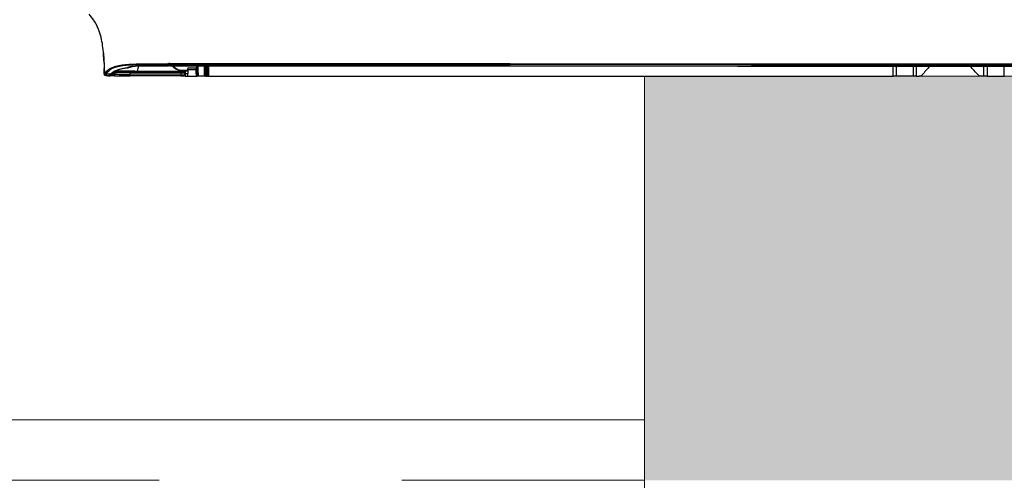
# Model space of a CAD drawing. Header units: millimetres. Extents: x 922208 to 1069538, y -182208 to -99877.
# Tile 127 of 256: x 986728 to 987214, y -172535 to -172307. Entities that reach past the tile are written whole.
import ezdxf

# ---------------------------------------------------------------- set-up
doc = ezdxf.new("R2010")
doc.units = ezdxf.units.MM
doc.header["$MEASUREMENT"] = 0
doc.linetypes.add('HIDDEN', pattern=[20, 10, -10])
doc.linetypes.add('Przerywana', pattern=[240, 120, -120])
doc.layers.add('IS_KLIM_urządzenia', color=3, linetype='Continuous')
for name, color, linetype, lineweight in [('IS_POWRÓT', 5, 'HIDDEN', 30), ('Nowe_220-A Ściany_Nr_pióra__19', 255, 'Continuous', 0), ('Nowe_220-A Ściany_Nr_pióra__27', 7, 'Continuous', 25), ('Nowe_220-A Ściany_Nr_pióra__3', 7, 'Continuous', 13), ('Nowe_220-A Ściany_Nr_pióra__7', 7, 'Continuous', 13)]:
    doc.layers.add(name, color=color, linetype=linetype, lineweight=lineweight)
doc.styles.add('STYL_AUTOMATYCZNY_1', font='arial.ttf')

# ---------------------------------------------------------------- blocks, each defined once
blk = doc.blocks.new('parter01')
at = {"layer": 'Nowe_220-A Ściany_Nr_pióra__19', "linetype": 'Continuous', "lineweight": 0}
blk.add_hatch(color=255, dxfattribs=at).paths.add_polyline_path([(987036.55073, -112650.02068), (987036.55073, -112850.02068), (987436.55073, -112850.02068), (987436.55073, -112650.02068)])
at = {"layer": 'Nowe_220-A Ściany_Nr_pióra__27', "color": 7, "linetype": 'Continuous', "lineweight": 0}
blk.add_line((987036.55073, -113080.02068), (987036.55073, -112850.02068), dxfattribs=at)
blk.add_line((987036.55073, -113080.02068), (987036.55073, -112850.02068), dxfattribs=at)
for points in [[(987036.55073, -112650.02068), (987036.55073, -112850.02068)], [(987436.55073, -112650.02068), (987036.55073, -112650.02068)]]:
    blk.add_lwpolyline(points, dxfattribs=at)
at = {"layer": 'Nowe_220-A Ściany_Nr_pióra__3', "color": 7, "linetype": 'Continuous', "lineweight": 0}
for p, q in [((987036.55073, -112820.02068), (985936.55073, -112820.02068)), ((987036.55073, -112850.02068), (987036.55073, -112820.02068))]:
    blk.add_line(p, q, dxfattribs=at)
at = {"layer": 'Nowe_220-A Ściany_Nr_pióra__3', "color": 7, "linetype": 'Przerywana', "lineweight": 0}
blk.add_line((987036.55073, -112850.02068), (985936.55073, -112850.02068), dxfattribs=at)
at = {"layer": 'Nowe_220-A Ściany_Nr_pióra__7', "color": 7, "linetype": 'Continuous', "lineweight": 0, "insert": (986272.05573, -112809.08834), "char_height": 125, "attachment_point": 7, "style": 'STYL_AUTOMATYCZNY_1'}
blk.add_mtext('\\A1;{\\pql;\\pt0;\\fArial|b0|i0|c238|p0;\\W1.000000;hp 85\\fArial|b0|i0|c238|p0;\\W1.000000;\\A1{\\H.66x;\\S^  ;}\\fArial|b0|i0|c238|p0;\\W1.000000;\\fArial|b0|i0|c238|p0;\\W1.000000;}', dxfattribs=at)
blk = doc.blocks.new('G$CFEA986A8')
at = {"layer": 'IS_KLIM_urządzenia', "linetype": 'Continuous'}
for p, q in [((508.86, 201.26), (508.86, 196.29)), ((517.34, 201.26), (508.86, 201.26)), ((553.81, 201.26), (562.34, 201.26)), ((562.34, 196.29), (562.34, 201.26)), ((562.34, 201.26), (563.89, 201.26)), ((563.89, 201.26), (563.89, 196.29)), ((902.57, 201.14), (563.89, 201.26)), ((902.37, 200.15), (902.37, 200.94)), ((902.37, 196.17), (902.37, 200.15)), ((902.57, 201.14), (902.77, 201.14)), ((902.57, 201.14), (902.57, 200.15)), ((902.57, 200.15), (902.57, 196.17)), ((902.77, 200.15), (902.57, 200.15)), ((903.79, 201.14), (902.77, 201.14)), ((902.77, 200.15), (902.77, 201.14)), ((902.78, 196.17), (902.77, 200.15)), ((902.97, 200.94), (902.97, 200.15)), ((902.97, 200.15), (902.98, 196.17)), ((908.45, 201.14), (907.89, 201.14)), ((908.01, 200.14), (908.41, 200.14)), ((912.52, 201.14), (908.47, 201.14)), ((912.52, 201.14), (912.37, 198.14)), ((912.55, 201.14), (912.52, 201.14)), ((913.83, 201.14), (912.55, 201.14)), ((912.56, 198.77), (912.59, 200.14)), ((912.59, 200.14), (913.83, 200.14)), ((913.83, 199.19), (913.83, 200.14)), ((914.13, 200.84), (914.13, 199.99)), ((914.13, 199.99), (914.13, 199.04)), ((772.5, 196.17), (772.5, 196.12)), ((772.5, 195.46), (772.5, 196.12)), ((772.5, 195.01), (772.5, 195.46)), ((921.53, 196.12), (921.53, 196.17)), ((921.53, 195.01), (921.53, 195.46))]:
    blk.add_line(p, q, dxfattribs=at)
at = {"layer": 'IS_KLIM_urządzenia', "linetype": 'Continuous', "extrusion": (0, 0, -1)}
for centre, radius, start, end in [((-902.57, 200.94), 0.2, 0.06, 90), ((-902.77, 200.94), 0.2, 90, 179.94), ((-913.83, 200.84), 0.3, 90, 180), ((-949.35, 200.44), 0.5, 357.7297, 89), ((-914.63, 199.19), 0.8, 328.4419, 0), ((-914.63, 199.04), 0.5, 328.4419, 360), ((-949.38, 199.62), 0.5, 270.2, 357.9509)]:
    blk.add_arc(centre, radius, start, end, dxfattribs=at)
at = {"layer": 'IS_KLIM_urządzenia', "linetype": 'Continuous', "extrusion": (1.60164e-27, -6.12303e-17, -1)}
blk.add_arc((-921.53, 195.67), 0.5, 90, 180, dxfattribs=at)
at = {"layer": 'IS_KLIM_urządzenia', "linetype": 'Continuous'}
blk.add_arc((922.53, 195.67), 0.5, 90, 180, dxfattribs=at)
at = {"layer": 'IS_KLIM_urządzenia', "linetype": 'Continuous', "extrusion": (1.00954e-06, -2.82004e-16, 1)}
blk.add_arc((953.43, 198.1, 0), 0.5, 336.3033, 1.7827, dxfattribs=at)
at = {"layer": 'IS_KLIM_urządzenia', "linetype": 'Continuous'}
for centre, major_axis, ratio, start_param, end_param in [((902.57, 200.15), (-0.2, 0), 0.005236, 4.712394, 6.283185), ((902.77, 200.15), (-0.2, 0), 0.005236, 3.141593, 4.712397), ((907.89, 200.64), (0, -0.5), 0.996195, 3.141593, 4.711612), ((908.01, 199.89), (-0.499, -0.025), 0.499537, 4.687551, 6.182407), ((913.83, 199.99), (-0.3, 0), 0.500503, 3.141593, 4.742589), ((914.63, 199.71), (0.5, 0), 0.97477, 3.141593, 4.707041), ((914.65, 199.74), (-0.002, -0.5), 0.988846, 4.715581, 6.283185), ((916.08, 199.73), (-0.002, -0.5), 0.034879, 4.710765, 6.283185), ((916.08, 200.61), (0, -0.5), 0.034873, 3.089201, 4.710644), ((941.09, 200.61), (0, -0.5), 0.034873, 3.089633, 4.710644), ((941.13, 200.61), (0, 0.5), 0.034873, 6.231234, 7.852245), ((941.17, 199.65), (-0.002, -0.5), 0.034879, 4.710765, 6.283185), ((949.95, 200.45), (0.009, -0.5), 0.86661, 3.141593, 4.730312), ((950.87, 199.75), (-0.375, 0.331), 0.874767, 5.323694, 7.085331), ((951.12, 200.47), (0.009, -0.5), 0.866632, 3.141593, 4.730968), ((951.61, 200.49), (-0.144, 0.479), 0.997743, 5.938151, 6.276421), ((952.71, 199.67), (-0.457, 0.203), 0.909388, 3.595277, 5.050644), ((953.13, 200.41), (0.026, 0.499), 0.9983, 4.780824, 6.283185), ((908.08, 198.46), (-0.499, -0.025), 0.499537, 4.687551, 6.182407), ((908.08, 198.21), (-0.5, 0), 0.001724, 4.74727, 6.195919), ((913.83, 199.04), (-0.3, 0), 0.500503, 3.141593, 4.742589), ((913.95, 198.62), (-0.256, -0.157), 0.454954, 3.141593, 4.474043), ((914.63, 198.74), (0.5, 0), 0.003693, 3.75529, 4.703662), ((914.41, 198.27), (0.084, 0.288), 0.033955, 0, 1.578937), ((914.63, 198.24), (0, -0.3), 0.034873, 3.141593, 4.710644), ((915.73, 198.24), (0, -0.3), 0.034873, 3.141593, 4.710644), ((921.53, 195.67), (-0.5, 0), 0.894842, 3.141593, 4.712389), ((921.53, 195.01), (-0.5, 0), 0.894842, 3.141593, 4.712389), ((921.53, 195.01), (-0.5, 0), 0.001524, 1.570796, 3.141593), ((922.53, 195.67), (0.5, 0), 0.910452, 1.566816, 3.141593), ((922.53, 195.11), (0.5, 0), 0.910238, 1.566572, 3.141593), ((922.53, 195.11), (0.5, 0), 0.001837, 3.141593, 4.717362), ((922.53, 195.67), (0, 0.5), 0.009623, 5.856747, 6.283185), ((922.53, 195.11), (0.001, 0.5), 0.004977, 4.710563, 5.856245), ((937.19, 195.67), (0, 0.5), 0.010876, 5.85437, 6.283185), ((942.41, 196.53), (0.154, -0.476), 0.571177, 2.610999, 3.141593), ((942.41, 196.53), (-0.055, 0.497), 0.256635, 5.838948, 6.28321), ((946.76, 198.64), (0.002, 0.49), 0.738248, 4.644813, 6.283185), ((949.98, 199.62), (-0.002, -0.5), 0.86639, 4.745476, 5.27577)]:
    blk.add_ellipse(centre, major_axis=major_axis, ratio=ratio, start_param=start_param, end_param=end_param, dxfattribs=at)
at = {"layer": 'IS_KLIM_urządzenia', "linetype": 'Continuous', "extrusion": (0, 0, -1)}
for centre, major_axis, ratio, start_param, end_param in [((912.44, 199.14), (-0.11, -2), 0.052397, 3.13883, 4.18571), ((913.83, 199.14), (0, -2), 0.005231, 2.094713, 3.141593)]:
    blk.add_ellipse(centre, major_axis=major_axis, ratio=ratio, start_param=start_param, end_param=end_param, dxfattribs=at)
at = {"layer": 'IS_KLIM_urządzenia', "linetype": 'Continuous'}
for points, degree in [([(517.34, 196.29), (517.34, 197.95), (517.34, 199.6), (517.34, 201.26)], 3), ([(517.34, 201.26), (517.88, 201.26), (518.41, 201.26), (518.95, 201.26)], 3), ([(518.95, 201.26), (518.95, 199.6), (518.95, 197.95), (518.95, 196.29)], 3), ([(521.74, 200.61), (523.05, 199.17), (524.37, 197.73), (525.69, 196.29)], 3), ([(552.42, 196.29), (552.42, 197.95), (552.42, 199.6), (552.42, 201.26)], 3), ([(552.42, 201.26), (552.88, 201.26), (553.35, 201.26), (553.81, 201.26)], 3), ([(553.81, 201.26), (553.81, 199.6), (553.81, 197.95), (553.81, 196.29)], 3), ([(903.79, 201.14), (903.95, 201.14), (904.1, 201.14), (904.26, 201.14)], 3), ([(903.79, 196.17), (903.79, 197.83), (903.79, 199.49), (903.79, 201.14)], 3), ([(904.26, 201.14), (904.26, 199.49), (904.26, 197.83), (904.26, 196.17)], 3), ([(907.4, 200.64), (907.39, 200.64), (907.39, 200.64), (907.39, 200.64)], 3), ([(907.39, 200.64), (907.39, 199.15), (907.39, 197.66), (907.39, 196.17)], 3), ([(907.88, 201.14), (907.89, 201.14), (907.89, 201.14), (907.89, 201.14)], 3), ([(908.41, 200.14), (908.42, 199.66), (908.43, 199.17), (908.44, 198.69)], 3), ([(908.47, 201.14), (908.46, 201.14), (908.45, 201.14), (908.45, 201.14)], 3), ([(908.62, 198.14), (908.57, 199.14), (908.52, 200.14), (908.47, 201.14)], 3), ([(914.13, 200.54), (914.13, 200.36), (914.13, 200.17), (914.13, 199.99)], 3), ([(916.07, 199.74), (916.07, 200.03), (916.07, 200.32), (916.07, 200.62)], 3), ([(916.08, 201.11), (924.42, 201.11), (932.75, 201.11), (941.09, 201.11)], 3), ([(941.07, 200.62), (941.08, 200.62), (941.1, 200.62), (941.11, 200.62)], 3), ([(950.89, 200.21), (949.55, 198.7), (946.42, 197.44), (942.41, 196.99)], 3), ([(948.85, 200.42), (948.86, 200.19), (948.87, 199.97), (948.87, 199.74)], 3), ([(951.64, 200.99), (951.56, 200.97), (951.29, 200.69), (950.89, 200.21)], 3), ([(951.53, 200.98), (951.42, 200.97), (951.28, 200.97), (951.11, 200.97)], 3), ([(951.65, 200.98), (951.47, 200.97)], 1), ([(951.65, 200.99), (951.65, 200.99), (951.64, 200.99), (951.64, 200.99)], 3), ([(951.87, 200.98), (951.87, 200.98), (951.87, 200.98), (951.87, 200.98)], 3), ([(951.88, 200.98), (952.37, 200.96), (952.87, 200.93), (953.37, 200.9)], 3), ([(952.73, 200.13), (952.95, 200.65), (953.08, 200.92), (953.16, 200.91)], 3), ([(953.63, 200.42), (953.55, 200.42), (953.42, 200.17), (953.2, 199.67)], 3), ([(953.38, 200.9), (953.63, 200.89), (953.84, 200.67), (953.85, 200.42)], 3), ([(953.78, 200.42), (953.74, 200.42), (953.73, 200.42), (953.63, 200.42)], 3), ([(448.64, 196.29), (505.06, 196.29), (561.48, 196.29), (772.5, 196.17)], 3), ([(772.5, 196.12), (561.48, 196.24), (505.06, 196.24), (448.64, 196.24)], 3), ([(772.5, 195.01), (561.48, 195.13), (505.06, 195.13), (448.64, 195.13)], 3), ([(772.5, 196.17), (822.17, 196.17), (871.85, 196.17), (921.53, 196.17)], 3), ([(907.58, 196.17), (907.58, 196.85), (907.59, 197.53), (907.59, 198.21)], 3), ([(908.07, 198.21), (908.07, 197.53), (908.07, 196.85), (908.07, 196.17)], 3), ([(908.46, 198.19), (908.33, 198.19), (908.2, 198.2), (908.07, 198.21)], 3), ([(908.08, 198.71), (908.2, 198.7), (908.32, 198.69), (908.44, 198.69)], 3), ([(914.4, 198.27), (913.78, 198.27), (913.16, 198.27), (912.54, 198.27)], 3), ([(912.56, 198.77), (913.02, 198.77), (913.48, 198.77), (913.94, 198.77)], 3), ([(914.13, 198.74), (914.13, 198.82), (914.13, 198.91), (914.13, 198.98)], 3), ([(914.62, 198.24), (914.55, 198.24), (914.47, 198.25), (914.4, 198.27)], 3), ([(914.49, 198.56), (914.54, 198.54), (914.59, 198.54), (914.63, 198.54)], 3), ([(914.65, 199.24), (914.64, 199.24), (914.63, 199.24), (914.63, 199.23)], 3), ([(922.03, 195.11), (922.03, 195.29), (922.03, 195.48), (922.03, 195.67)], 3), ([(922.03, 195.1), (922.03, 195.07), (922.03, 195.04), (922.03, 195.01)], 3), ([(922.53, 195.56), (924.95, 195.55), (927.37, 195.55), (929.79, 195.53)], 3), ([(929.79, 195.08), (927.37, 195.09), (924.95, 195.1), (922.53, 195.1)], 3), ([(929.79, 195.53), (929.79, 195.45), (929.79, 195.27), (929.79, 195.08)], 3), ([(929.79, 195.53), (930.21, 195.53), (930.63, 195.53), (931.05, 195.53)], 3), ([(931.05, 195.07), (931.04, 195.07), (931.03, 195.07), (931.02, 195.07)], 3), ([(936.94, 196.3), (937.09, 197.09), (937.3, 197.88), (937.59, 198.66)], 3), ([(942.26, 197.01), (940.8, 196.54), (939.06, 196.17), (937.19, 196.17)], 3), ([(937.19, 196.13), (939.13, 196.13), (940.91, 196.5), (942.41, 196.99)], 3), ([(937.59, 198.66), (937.59, 198.66), (937.59, 198.66), (937.59, 198.66)], 3), ([(942.26, 197.01), (941.32, 196.71), (940.35, 196.47), (939.34, 196.33)], 3), ([(947, 198.6), (946.98, 198.42), (946.96, 198.23), (946.95, 198.04)], 3), ([(947.09, 198.59), (947.05, 198.6), (947.01, 198.6), (946.96, 198.61)], 3), ([(948.88, 199.6), (948.88, 199.6), (949.11, 199.6), (949.55, 199.6)], 3), ([(949.55, 199.6), (949.68, 199.6), (949.82, 199.6), (949.95, 199.6)], 3), ([(953.9, 198.93), (953.92, 198.4), (953.94, 197.87), (953.95, 197.34)], 3), ([(954.08, 193.57), (954.03, 194.82), (953.99, 196.07), (953.96, 197.32)], 3), ([(954.08, 193.57), (954.08, 193.49), (954.09, 193.42), (954.09, 193.34)], 3), ([(957.65, 175.95), (957.61, 176.03), (957.57, 176.11), (957.53, 176.2)], 3)]:
    blk.add_open_spline(points, degree=degree, dxfattribs=at)
for points, knots in [([(518.95, 201.26), (519.03, 201.26), (519.12, 201.26), (519.56, 201.26), (519.91, 201.26), (520.26, 201.26)], [0, 0, 0, 0, 0.194122, 0.194122, 1, 1, 1, 1]), ([(520.26, 201.26), (520.26, 201.26), (520.26, 201.26), (520.49, 201.26), (520.71, 201.22), (521.14, 201.07), (521.34, 200.96), (521.59, 200.76), (521.67, 200.69), (521.74, 200.61)], [0, 0, 0, 0, 0.00085, 0.00085, 0.407375, 0.407375, 0.813931, 0.813931, 1, 1, 1, 1]), ([(545.7, 196.29), (545.7, 196.29), (545.7, 196.29), (546.97, 197.72), (548.25, 199.16), (549.52, 200.59)], [0, 0, 0, 0, 0.000133, 0.000133, 1, 1, 1, 1]), ([(549.52, 200.59), (549.52, 200.59), (549.52, 200.59), (549.67, 200.76), (549.84, 200.9), (550.24, 201.12), (550.45, 201.19), (550.79, 201.25), (550.9, 201.26), (551.01, 201.26)], [0, 0, 0, 0, 0.000385, 0.000385, 0.399729, 0.399729, 0.799094, 0.799094, 1, 1, 1, 1]), ([(552.42, 201.26), (552.3, 201.26), (552.18, 201.26), (551.71, 201.26), (551.36, 201.26), (551.01, 201.26)], [0, 0, 0, 0, 0.251852, 0.251852, 1, 1, 1, 1]), ([(904.26, 201.14), (905.3, 201.14), (906.35, 201.14), (907.41, 201.14), (907.42, 201.14), (907.59, 201.14), (907.74, 201.14), (907.88, 201.14)], [0, 0, 0, 0, 0.863472, 0.863472, 0.877231, 0.877231, 1, 1, 1, 1]), ([(907.39, 200.64), (907.39, 200.7), (907.4, 200.75), (907.43, 200.86), (907.46, 200.91), (907.53, 201), (907.57, 201.04), (907.67, 201.09), (907.72, 201.12), (907.81, 201.14), (907.85, 201.14), (907.88, 201.14)], [0, 0, 0, 0, 0.21439, 0.21439, 0.428764, 0.428764, 0.643392, 0.643392, 0.858543, 0.858543, 1, 1, 1, 1]), ([(907.51, 199.89), (907.5, 200.05), (907.49, 200.2), (907.47, 200.42), (907.45, 200.5), (907.43, 200.61), (907.41, 200.64), (907.4, 200.64)], [0, 0, 0, 0, 0.353543, 0.353543, 0.676789, 0.676789, 1, 1, 1, 1]), ([(907.58, 198.46), (907.57, 198.71), (907.56, 198.96), (907.53, 199.44), (907.52, 199.66), (907.51, 199.89)], [0, 0, 0, 0, 0.522709, 0.522709, 1, 1, 1, 1]), ([(907.89, 201.14), (907.91, 201.14), (907.92, 201.1), (907.95, 200.95), (907.96, 200.84), (907.99, 200.55), (908, 200.35), (908.01, 200.14)], [0, 0, 0, 0, 0.323073, 0.323073, 0.646292, 0.646292, 1, 1, 1, 1]), ([(908.01, 200.14), (908.02, 199.85), (908.04, 199.56), (908.06, 199.09), (908.07, 198.9), (908.08, 198.71)], [0, 0, 0, 0, 0.604042, 0.604042, 1, 1, 1, 1]), ([(908.41, 200.14), (908.41, 200.33), (908.4, 200.51), (908.41, 200.8), (908.41, 200.92), (908.42, 201.09), (908.44, 201.14), (908.45, 201.14)], [0, 0, 0, 0, 0.320954, 0.320954, 0.641904, 0.641904, 1, 1, 1, 1]), ([(916.08, 201.11), (915.92, 201.11), (915.58, 201.11), (915.09, 201.1), (914.76, 201.08), (914.6, 201.05), (914.48, 201.03), (914.36, 200.97), (914.25, 200.87), (914.17, 200.73), (914.13, 200.61), (914.14, 200.54), (914.14, 200.54)], [0, 0, 0, 0, 0.161926, 0.367066, 0.579486, 0.703061, 0.770747, 0.816557, 0.869414, 0.929709, 0.994845, 1, 1, 1, 1]), ([(916.07, 200.62), (915.94, 200.62), (915.82, 200.61), (915.48, 200.61), (915.27, 200.61), (914.89, 200.6), (914.71, 200.59), (914.43, 200.58), (914.32, 200.57), (914.17, 200.56), (914.13, 200.55), (914.13, 200.54)], [0, 0, 0, 0, 0.119883, 0.119883, 0.339691, 0.339691, 0.55974, 0.55974, 0.779888, 0.779888, 1, 1, 1, 1]), ([(914.16, 199.74), (914.19, 199.74), (914.26, 199.74), (914.47, 199.74), (914.61, 199.74), (914.94, 199.74), (915.13, 199.74), (915.57, 199.74), (915.82, 199.74), (916.07, 199.74)], [0, 0, 0, 0, 0.243193, 0.243193, 0.486385, 0.486385, 0.729578, 0.729578, 1, 1, 1, 1]), ([(941.07, 200.62), (940.74, 200.62), (940.4, 200.62), (938.74, 200.62), (937.41, 200.62), (930.74, 200.62), (925.41, 200.62), (918.74, 200.62), (917.4, 200.62), (916.07, 200.62)], [0, 0, 0, 0, 0.039967, 0.039967, 0.199835, 0.199835, 0.839306, 0.839306, 1, 1, 1, 1]), ([(916.07, 199.74), (916.4, 199.73), (916.73, 199.73), (918.4, 199.73), (919.73, 199.72), (926.39, 199.7), (931.72, 199.68), (938.42, 199.66), (939.78, 199.65), (941.15, 199.65)], [0, 0, 0, 0, 0.039838, 0.039838, 0.199192, 0.199192, 0.836607, 0.836607, 1, 1, 1, 1]), ([(931.05, 195.53), (933.36, 195.52), (935.66, 195.57), (940.26, 195.7), (942.58, 195.82), (946.89, 196.44), (948.95, 196.94), (951.65, 198.37), (952.34, 199.25), (952.73, 200.13)], [0, 0, 0, 0, 0.25, 0.25, 0.5, 0.5, 0.75, 0.75, 1, 1, 1, 1]), ([(953.2, 199.67), (952.8, 198.78), (952.09, 197.91), (949.34, 196.5), (947.25, 196), (942.85, 195.37), (940.48, 195.24), (935.77, 195.12), (933.41, 195.07), (931.05, 195.07)], [0, 0, 0, 0, 0.25, 0.25, 0.5, 0.5, 0.75, 0.75, 1, 1, 1, 1]), ([(948.84, 201.02), (948.83, 201.02), (948.3, 201.03), (947.14, 201.07), (945.21, 201.1), (943.52, 201.11), (942.31, 201.11), (941.7, 201.11), (941.39, 201.11), (941.22, 201.11), (941.13, 201.11), (941.09, 201.11)], [0, 0, 0, 0, 0.004945, 0.253708, 0.502472, 0.751236, 0.875618, 0.937809, 0.968905, 0.984452, 1, 1, 1, 1]), ([(941.11, 200.62), (941.11, 200.6), (941.11, 200.58), (941.13, 200.26), (941.14, 199.95), (941.15, 199.65)], [0, 0, 0, 0, 0.050907, 0.050907, 1, 1, 1, 1]), ([(941.11, 200.62), (943.18, 200.61), (945.18, 200.56), (948.02, 200.45), (948.85, 200.42), (948.85, 200.42)], [0, 0, 0, 0, 0.5, 0.5, 1, 1, 1, 1]), ([(949.34, 200.94), (949.35, 200.94), (948.46, 200.96), (945.43, 201.07), (943.32, 201.12), (941.13, 201.11)], [0, 0, 0, 0, 0.5, 0.5, 1, 1, 1, 1]), ([(941.15, 199.65), (943.21, 199.64), (945.21, 199.62), (948.05, 199.61), (948.88, 199.6), (948.88, 199.6)], [0, 0, 0, 0, 0.5, 0.5, 1, 1, 1, 1]), ([(950.4, 200.02), (950.34, 199.94), (950.05, 199.6), (949.22, 199.02), (947.89, 198.34), (946.25, 197.76), (944.39, 197.32), (942.98, 197.08), (942.2, 197.02), (942.12, 197.01)], [0, 0, 0, 0, 0.063833, 0.253259, 0.439583, 0.622959, 0.803555, 0.981106, 1, 1, 1, 1]), ([(948.84, 201.02), (949.2, 201), (949.92, 200.98), (950.51, 200.96), (950.78, 200.96), (950.82, 200.96)], [0, 0, 0, 0, 0.463265, 0.920562, 1, 1, 1, 1]), ([(948.85, 200.42), (948.85, 200.42), (948.93, 200.42), (949.2, 200.42), (949.34, 200.43), (949.52, 200.43)], [0, 0, 0, 0, 0.594507, 0.594507, 1, 1, 1, 1]), ([(948.85, 200.42), (948.86, 200.2), (948.87, 199.99), (948.88, 199.72), (948.88, 199.66), (948.88, 199.6)], [0, 0, 0, 0, 0.787839, 0.787839, 1, 1, 1, 1]), ([(948.9, 198.92), (948.9, 199.03), (948.9, 199.14), (948.89, 199.41), (948.88, 199.57), (948.87, 199.78), (948.87, 199.84), (948.87, 199.9)], [0, 0, 0, 0, 0.306223, 0.306223, 0.782025, 0.782025, 1, 1, 1, 1]), ([(948.87, 199.88), (948.87, 199.82), (948.87, 199.77), (948.88, 199.57), (948.89, 199.41), (948.9, 199.14), (948.9, 199.03), (948.9, 198.92)], [0, 0, 0, 0, 0.200661, 0.200661, 0.688787, 0.688787, 1, 1, 1, 1]), ([(949.94, 200.95), (949.78, 200.94), (949.65, 200.94), (949.41, 200.94), (949.34, 200.94), (949.34, 200.94)], [0, 0, 0, 0, 0.405495, 0.405495, 1, 1, 1, 1]), ([(949.52, 200.43), (949.68, 200.43), (949.85, 200.44), (950.24, 200.44), (950.46, 200.45), (950.68, 200.45)], [0, 0, 0, 0, 0.427577, 0.427577, 1, 1, 1, 1]), ([(949.55, 199.6), (949.54, 199.67), (949.54, 199.74), (949.53, 200.01), (949.52, 200.22), (949.52, 200.43)], [0, 0, 0, 0, 0.242772, 0.242772, 1, 1, 1, 1]), ([(951.11, 200.97), (951.05, 200.97), (951, 200.97), (950.61, 200.96), (950.27, 200.95), (949.94, 200.95)], [0, 0, 0, 0, 0.140287, 0.140287, 1, 1, 1, 1]), ([(951.47, 200.97), (951.44, 200.96), (951.35, 200.93), (951.24, 200.85), (951.05, 200.69), (950.79, 200.42), (950.54, 200.13), (950.49, 200.07)], [0, 0, 0, 0, 0.055654, 0.152218, 0.398919, 0.883415, 1, 1, 1, 1]), ([(950.89, 200.21), (951.29, 200.19), (951.68, 200.18), (952.3, 200.15), (952.51, 200.14), (952.73, 200.13)], [0, 0, 0, 0, 0.64643, 0.64643, 1, 1, 1, 1]), ([(951.3, 200.97), (951.33, 200.97), (951.36, 200.97), (951.43, 200.97), (951.47, 200.97), (951.52, 200.97), (951.53, 200.98), (951.53, 200.98)], [0, 0, 0, 0, 0.196485, 0.196485, 0.598241, 0.598241, 1, 1, 1, 1]), ([(953.16, 200.91), (952.82, 200.93), (952.49, 200.95), (951.99, 200.98), (951.82, 200.98), (951.65, 200.99)], [0, 0, 0, 0, 0.665624, 0.665624, 1, 1, 1, 1]), ([(953.16, 200.91), (953.26, 200.91), (953.27, 200.91), (953.35, 200.9), (953.38, 200.9), (953.38, 200.9)], [0, 0, 0, 0, 0.500965, 0.500965, 1, 1, 1, 1]), ([(954.28, 189.89), (954.28, 189.89), (954.28, 189.9), (954.27, 190.02), (954.23, 190.6), (954.14, 191.94), (954.03, 194.22), (953.91, 197.18), (953.82, 199.32), (953.78, 200.42)], [0, 0, 0, 0, 0.003556, 0.013419, 0.063305, 0.179289, 0.407722, 0.697868, 1, 1, 1, 1]), ([(953.85, 200.42), (953.85, 200.42), (953.85, 200.42), (953.85, 200.42), (953.82, 200.42), (953.79, 200.42), (953.79, 200.42), (953.79, 200.42)], [0, 0, 0, 0, 0.184418, 0.184418, 0.99996, 0.99996, 1, 1, 1, 1]), ([(953.85, 200.35), (953.85, 200.35), (953.85, 200.34), (953.85, 200.28), (953.86, 200.2), (953.87, 199.99), (953.87, 199.86), (953.88, 199.58), (953.89, 199.42), (953.9, 199.15), (953.9, 199.04), (953.9, 198.93)], [0, 0, 0, 0, 0.028642, 0.028642, 0.295178, 0.295178, 0.560807, 0.560807, 0.826045, 0.826045, 1, 1, 1, 1]), ([(448.64, 195.58), (499.41, 195.58), (550.18, 195.58), (761.2, 195.46), (766.85, 195.46), (772.5, 195.46)], [0, 0, 0, 0, 0.899861, 0.899861, 1, 1, 1, 1]), ([(921.53, 196.12), (921.36, 196.12), (921.19, 196.12), (919.69, 196.12), (918.36, 196.12), (911.69, 196.12), (906.36, 196.12), (879.69, 196.12), (858.36, 196.12), (815.52, 196.12), (794.01, 196.12), (772.5, 196.12)], [0, 0, 0, 0, 0.003355, 0.003355, 0.030195, 0.030195, 0.137556, 0.137556, 0.566999, 0.566999, 1, 1, 1, 1]), ([(772.5, 195.46), (778.46, 195.46), (784.43, 195.46), (834.1, 195.46), (877.81, 195.46), (921.53, 195.46)], [0, 0, 0, 0, 0.120088, 0.120088, 1, 1, 1, 1]), ([(917.32, 195.01), (917.22, 195.01), (917.12, 195.01), (911.69, 195.01), (906.36, 195.01), (879.69, 195.01), (858.36, 195.01), (815.52, 195.01), (794.01, 195.01), (772.5, 195.01)], [0, 0, 0, 0, 0.002026, 0.002026, 0.112505, 0.112505, 0.554422, 0.554422, 1, 1, 1, 1]), ([(907.58, 198.46), (907.58, 198.45), (907.58, 198.45), (907.58, 198.41), (907.58, 198.37), (907.59, 198.3), (907.59, 198.25), (907.59, 198.21)], [0, 0, 0, 0, 0.085637, 0.085637, 0.50049, 0.50049, 1, 1, 1, 1]), ([(908.07, 198.21), (908.07, 198.21), (908.07, 198.22), (908.07, 198.3), (908.07, 198.39), (908.07, 198.54), (908.08, 198.61), (908.08, 198.68), (908.08, 198.7), (908.08, 198.71)], [0, 0, 0, 0, 0.016895, 0.016895, 0.500026, 0.500026, 0.914477, 0.914477, 1, 1, 1, 1]), ([(908.44, 198.69), (908.44, 198.59), (908.45, 198.48), (908.46, 198.31), (908.46, 198.25), (908.46, 198.19)], [0, 0, 0, 0, 0.648219, 0.648219, 1, 1, 1, 1]), ([(908.46, 198.19), (908.46, 198.17), (908.46, 198.16), (908.48, 197.81), (908.5, 197.48), (908.52, 197.14)], [0, 0, 0, 0, 0.042191, 0.042191, 1, 1, 1, 1]), ([(908.52, 197.14), (908.51, 197.26), (908.51, 197.37), (908.5, 197.58), (908.5, 197.68), (908.49, 197.86), (908.49, 197.93), (908.5, 198.05), (908.5, 198.09), (908.51, 198.13), (908.51, 198.14), (908.52, 198.14)], [0, 0, 0, 0, 0.215427, 0.215427, 0.43087, 0.43087, 0.646084, 0.646084, 0.860997, 0.860997, 1, 1, 1, 1]), ([(908.52, 198.14), (909.18, 198.14), (909.85, 198.14), (910.52, 198.14), (910.53, 198.14), (911.18, 198.14), (911.83, 198.14), (912.48, 198.14)], [0, 0, 0, 0, 0.504617, 0.504617, 0.508808, 0.508808, 1, 1, 1, 1]), ([(912.48, 197.14), (911.81, 197.14), (911.14, 197.14), (909.82, 197.14), (909.17, 197.14), (908.52, 197.14)], [0, 0, 0, 0, 0.504597, 0.504597, 1, 1, 1, 1]), ([(912.48, 197.14), (912.49, 197.48), (912.51, 197.81), (912.53, 198.18), (912.53, 198.23), (912.54, 198.27)], [0, 0, 0, 0, 0.885108, 0.885108, 1, 1, 1, 1]), ([(912.48, 198.14), (912.48, 198.14), (912.49, 198.12), (912.5, 198.05), (912.5, 197.99), (912.5, 197.85), (912.5, 197.77), (912.5, 197.58), (912.49, 197.47), (912.48, 197.29), (912.48, 197.22), (912.48, 197.14)], [0, 0, 0, 0, 0.215444, 0.215444, 0.430943, 0.430943, 0.645652, 0.645652, 0.859614, 0.859614, 1, 1, 1, 1]), ([(912.54, 198.27), (912.54, 198.38), (912.55, 198.5), (912.55, 198.66), (912.55, 198.72), (912.56, 198.77)], [0, 0, 0, 0, 0.645591, 0.645591, 1, 1, 1, 1]), ([(913.94, 198.77), (913.98, 198.69), (914.02, 198.61), (914.12, 198.47), (914.18, 198.41), (914.3, 198.32), (914.35, 198.29), (914.4, 198.27)], [0, 0, 0, 0, 0.40011, 0.40011, 0.760145, 0.760145, 1, 1, 1, 1]), ([(914.49, 198.56), (914.46, 198.57), (914.43, 198.58), (914.36, 198.62), (914.32, 198.65), (914.26, 198.7), (914.24, 198.73), (914.22, 198.76), (914.21, 198.77), (914.21, 198.78)], [0, 0, 0, 0, 0.256779, 0.256779, 0.615768, 0.615768, 0.927089, 0.927089, 1, 1, 1, 1]), ([(915.72, 198.24), (915.52, 198.24), (915.32, 198.24), (914.96, 198.24), (914.79, 198.24), (914.62, 198.24)], [0, 0, 0, 0, 0.545123, 0.545123, 1, 1, 1, 1]), ([(914.63, 199.23), (914.63, 199.21), (914.63, 199.19), (914.63, 199.13), (914.63, 199.09), (914.63, 199.01), (914.63, 198.96), (914.63, 198.85), (914.63, 198.8), (914.63, 198.74)], [0, 0, 0, 0, 0.251437, 0.251437, 0.502865, 0.502865, 0.754279, 0.754279, 1, 1, 1, 1]), ([(937.59, 198.66), (937.25, 198.66), (936.92, 198.66), (935.26, 198.67), (933.92, 198.67), (927.26, 198.7), (921.92, 198.72), (915.94, 198.74), (915.28, 198.74), (914.63, 198.74)], [0, 0, 0, 0, 0.043508, 0.043508, 0.217737, 0.217737, 0.914651, 0.914651, 1, 1, 1, 1]), ([(914.63, 198.54), (914.83, 198.54), (915.03, 198.54), (915.4, 198.54), (915.57, 198.54), (915.73, 198.54)], [0, 0, 0, 0, 0.545123, 0.545123, 1, 1, 1, 1]), ([(916.08, 199.23), (915.89, 199.24), (915.71, 199.24), (915.38, 199.24), (915.24, 199.24), (914.99, 199.24), (914.89, 199.24), (914.73, 199.24), (914.67, 199.24), (914.65, 199.24)], [0, 0, 0, 0, 0.270422, 0.270422, 0.513615, 0.513615, 0.756808, 0.756808, 1, 1, 1, 1]), ([(919.6, 196.19), (919.44, 196.43), (919.25, 196.66), (918.18, 197.73), (916.97, 198.24), (915.72, 198.24)], [0, 0, 0, 0, 0.192531, 0.192531, 1, 1, 1, 1]), ([(915.73, 198.54), (917.05, 198.54), (918.35, 198), (919.54, 196.8), (919.78, 196.5), (919.98, 196.17)], [0, 0, 0, 0, 0.772238, 0.772238, 1, 1, 1, 1]), ([(941.17, 199.15), (940.83, 199.15), (940.5, 199.15), (938.83, 199.16), (937.5, 199.16), (930.84, 199.18), (925.51, 199.2), (918.81, 199.22), (917.45, 199.23), (916.08, 199.23)], [0, 0, 0, 0, 0.039838, 0.039838, 0.199192, 0.199192, 0.836607, 0.836607, 1, 1, 1, 1]), ([(921.53, 195.01), (921.36, 195.01), (921.19, 195.01), (919.79, 195.01), (918.56, 195.01), (917.32, 195.01)], [0, 0, 0, 0, 0.118862, 0.118862, 1, 1, 1, 1]), ([(921.53, 195.46), (921.53, 195.61), (921.53, 195.76), (921.53, 195.98), (921.53, 196.05), (921.53, 196.12)], [0, 0, 0, 0, 0.674854, 0.674854, 1, 1, 1, 1]), ([(937.19, 196.17), (933.26, 196.17), (929.32, 196.17), (924.43, 196.17), (923.48, 196.17), (922.53, 196.17)], [0, 0, 0, 0, 0.804889, 0.804889, 1, 1, 1, 1]), ([(922.53, 196.13), (922.53, 195.99), (922.53, 195.85), (922.53, 195.66), (922.53, 195.61), (922.53, 195.56)], [0, 0, 0, 0, 0.728288, 0.728288, 1, 1, 1, 1]), ([(922.53, 196.13), (922.69, 196.13), (922.86, 196.13), (924.36, 196.13), (925.69, 196.13), (930.41, 196.13), (933.8, 196.13), (937.19, 196.13)], [0, 0, 0, 0, 0.033958, 0.033958, 0.30672, 0.30672, 1, 1, 1, 1]), ([(931.02, 195.07), (930.61, 195.07), (930.2, 195.07), (929.79, 195.08), (929.79, 195.08), (929.79, 195.08)], [0, 0, 0, 0, 0.999951, 0.999951, 1, 1, 1, 1]), ([(931.05, 195.53), (931.05, 195.5), (931.05, 195.46), (931.05, 195.41), (931.05, 195.4), (931.05, 195.34), (931.05, 195.29), (931.05, 195.19), (931.05, 195.13), (931.05, 195.07)], [0, 0, 0, 0, 0.339646, 0.339646, 0.410746, 0.410746, 0.705373, 0.705373, 1, 1, 1, 1]), ([(937.59, 198.66), (937.59, 198.72), (937.59, 198.77), (937.59, 198.88), (937.59, 198.93), (937.59, 199.02), (937.58, 199.05), (937.58, 199.11), (937.58, 199.14), (937.58, 199.15), (937.58, 199.16), (937.58, 199.16), (937.58, 199.16), (937.58, 199.16)], [0, 0, 0, 0, 0.215384, 0.215384, 0.430768, 0.430768, 0.646164, 0.646164, 0.861588, 0.861588, 0.968092, 0.968092, 1, 1, 1, 1]), ([(947, 198.61), (945.56, 198.61), (943.97, 198.62), (940.8, 198.64), (939.2, 198.65), (937.59, 198.66)], [0, 0, 0, 0, 0.5, 0.5, 1, 1, 1, 1]), ([(948.92, 199.12), (948.52, 199.12), (947.86, 199.12), (945.48, 199.13), (943.36, 199.14), (941.17, 199.15)], [0, 0, 0, 0, 0.365319, 0.365319, 1, 1, 1, 1]), ([(946.96, 198.61), (946.96, 198.63), (946.96, 198.65), (946.96, 198.69), (946.95, 198.71), (946.95, 198.77), (946.94, 198.81), (946.93, 198.9), (946.91, 198.95), (946.88, 199.03), (946.86, 199.06), (946.82, 199.11), (946.8, 199.12), (946.77, 199.13), (946.77, 199.13), (946.76, 199.13)], [0, 0, 0, 0, 0.079375, 0.079375, 0.152142, 0.152142, 0.308093, 0.308093, 0.533795, 0.533795, 0.744603, 0.744603, 0.955402, 0.955402, 1, 1, 1, 1]), ([(947.12, 198.6), (947.11, 198.6), (947.11, 198.6), (947.1, 198.6), (947.1, 198.6), (947.09, 198.6), (947.09, 198.6), (947.09, 198.6), (947.09, 198.6), (947.09, 198.59), (947.09, 198.59), (947.09, 198.59), (947.09, 198.59), (947.09, 198.59)], [0, 0, 0, 0, 0.615634, 0.615634, 0.835116, 0.835116, 0.937229, 0.937229, 0.970666, 0.970666, 0.991316, 0.991316, 1, 1, 1, 1]), ([(948.34, 198.61), (948.2, 198.61), (948.06, 198.61), (947.67, 198.6), (947.43, 198.6), (947.12, 198.6)], [0, 0, 0, 0, 0.367139, 0.367139, 1, 1, 1, 1]), ([(948.9, 198.9), (948.9, 198.95), (948.9, 199), (948.89, 199.17), (948.89, 199.28), (948.88, 199.46), (948.88, 199.53), (948.88, 199.59), (948.88, 199.6), (948.88, 199.6)], [0, 0, 0, 0, 0.111069, 0.111069, 0.444253, 0.444253, 0.778253, 0.778253, 1, 1, 1, 1]), ([(948.89, 199.29), (948.89, 199.28), (948.89, 199.28), (948.89, 199.17), (948.9, 199.05), (948.9, 198.92)], [0, 0, 0, 0, 0.062899, 0.062899, 1, 1, 1, 1]), ([(953.96, 197.32), (953.96, 197.33), (953.96, 197.35), (953.95, 197.46), (953.95, 197.55), (953.94, 197.71), (953.94, 197.79), (953.94, 197.89), (953.94, 197.92), (953.94, 197.94)], [0, 0, 0, 0, 0.073533, 0.073533, 0.446951, 0.446951, 0.819136, 0.819136, 1, 1, 1, 1]), ([(953.96, 197.32), (953.96, 197.33), (953.96, 197.35), (953.95, 197.46), (953.95, 197.55), (953.94, 197.71), (953.94, 197.79), (953.94, 197.89), (953.94, 197.92), (953.94, 197.94)], [0, 0, 0, 0, 0.073549, 0.073549, 0.446953, 0.446953, 0.819124, 0.819124, 1, 1, 1, 1]), ([(953.96, 197.32), (953.96, 197.33), (953.96, 197.35), (953.95, 197.46), (953.95, 197.55), (953.94, 197.71), (953.94, 197.79), (953.94, 197.89), (953.94, 197.92), (953.94, 197.94)], [0, 0, 0, 0, 0.07355, 0.07355, 0.446954, 0.446954, 0.819125, 0.819125, 1, 1, 1, 1]), ([(954.08, 193.57), (954.09, 193.47), (954.15, 191.99), (954.3, 189.13), (954.78, 185.02), (955.5, 181.64), (956.33, 179), (957.09, 177.07), (958, 175.22), (959.36, 172.98), (960.56, 171.47), (961.41, 170.57)], [0, 0, 0, 0, 0.012305, 0.179842, 0.347379, 0.514916, 0.598685, 0.682453, 0.766222, 0.84999, 1, 1, 1, 1])]:
    blk.add_open_spline(points, degree=3, knots=knots, dxfattribs=at)

msp = doc.modelspace()

# ---------------------------------------------------------------- block references
at = {"layer": 'IS_POWRÓT', "color": 27, "linetype": 'ByBlock', "lineweight": 30}
msp.add_blockref('parter01', (0, -59685.16), dxfattribs=at)

# ---------------------------------------------------------------- next in the draw order: block references
at = {"layer": 'IS_KLIM_urządzenia', "rotation": 180}
msp.add_blockref('G$CFEA986A8', (987723.33, -172133.93), dxfattribs=at)

doc.saveas('drawing.dxf')
